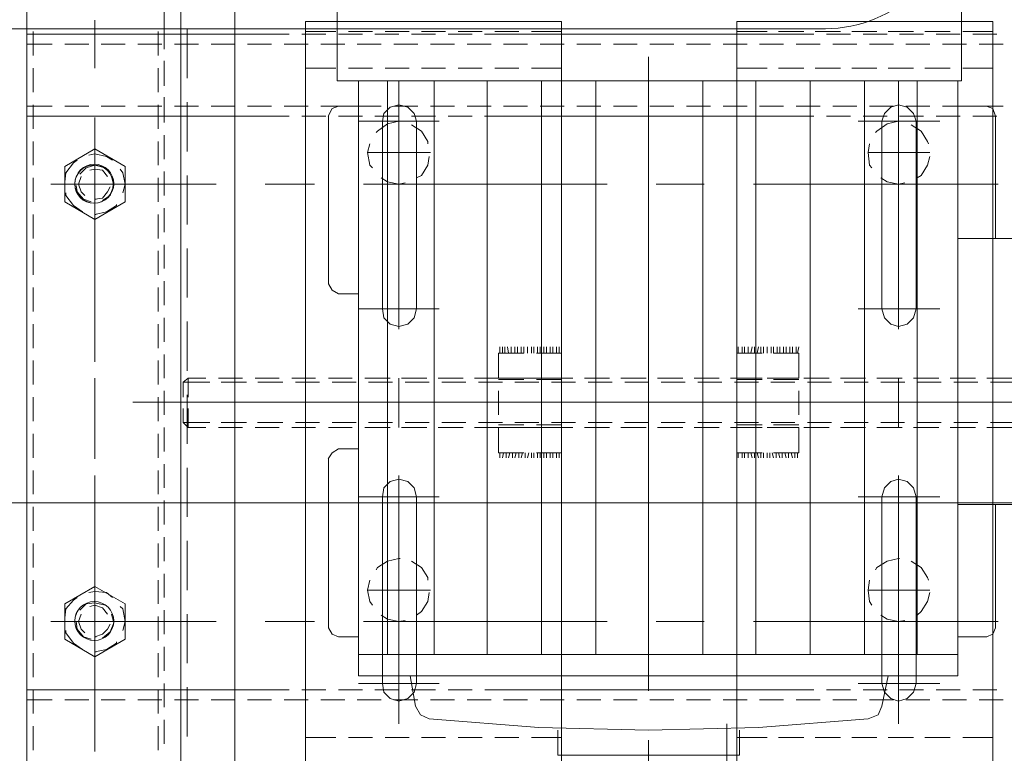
# Model space of a CAD drawing. Header units: millimetres. Extents: x -1574 to 74790, y -2818 to 13830.
# Tile 49 of 92: x 15078 to 15306, y 5562 to 5732. Entities that reach past the tile are written whole.
import ezdxf
from ezdxf.enums import TextEntityAlignment as Align

# ---------------------------------------------------------------- set-up
doc = ezdxf.new("R2010")
doc.units = ezdxf.units.MM
doc.header["$MEASUREMENT"] = 0
doc.layers.get('0').update_dxf_attribs({"lineweight": 5})
for name, color, linetype, lineweight, true_color in [('A-CEILING-01', 7, 'Continuous', 5, 0xd56ca8), ('M-MEP-ELLG-LIGHT', 5, 'Continuous', 15, 0x0000ff), ('RCP LAYOUT', 9, 'Continuous', 13, 0x808080)]:
    doc.layers.add(name, color=color, linetype=linetype, lineweight=lineweight, true_color=true_color)
doc.layers.add('A-LIGHT', color=1, linetype='Continuous', lineweight=5)
doc.layers.add('ACMV-EQP-CHW', color=30, linetype='Continuous', true_color=0xff7f00)
doc.styles.get("Standard").update_dxf_attribs({"font": 'romans.shx'})

# ---------------------------------------------------------------- blocks, each defined once
blk = doc.blocks.new('LIGHT-600X600MM')
at = {"color": 0}
blk.add_line((300, 0), (-300, 0), dxfattribs=at)
blk.add_lwpolyline([(-165, 160), (-165, 140, 0.414214), (-135, 110), (135, 110, 0.414214), (165, 140), (165, 160, 0.414214), (135, 190), (-135, 190, 0.414214)], format="xyb", close=True, dxfattribs=at)
blk.add_attdef('E', text='', height=100).set_placement((400, 250), align=Align.MIDDLE_CENTER)
blk = doc.blocks.new('A$C98a85b24')
at = {"layer": 'M-MEP-ELLG-LIGHT', "color": 8, "true_color": 0x808080}
blk.add_blockref('LIGHT-600X600MM', (10939.99, 5619.99), dxfattribs=at)
blk = doc.blocks.new('XR-CP-DS')
at = {"layer": 'A-CEILING-01', "true_color": 0x808080}
h = blk.add_hatch(dxfattribs=at)
h.set_pattern_fill('ANSI37', color=8, scale=2000)
edge = h.paths.add_edge_path()
edge.add_line((17350, 13380), (12020, 13380))
edge.add_line((12020, 13380), (12020, 13280))
edge.add_line((12020, 13280), (11820, 13280))
edge.add_line((11820, 13280), (11820, 13380))
edge.add_line((11820, 13380), (6090, 13380))
edge.add_line((6090, 13380), (6090, 13280))
edge.add_line((6090, 13280), (5890, 13280))
edge.add_line((5890, 13280), (5890, 13380))
edge.add_line((5890, 13380), (350, 13380))
edge.add_line((350, 13380), (200, 13380))
edge.add_line((200, 13380), (200, 4520))
edge.add_line((200, 4520), (650, 4520))
edge.add_line((650, 4520), (650, 4220))
edge.add_line((650, 4220), (200, 4220))
edge.add_line((200, 4220), (200, 3270))
edge.add_line((200, 3270), (3945, 3270))
edge.add_line((3945, 3270), (3945, 3920))
edge.add_line((3945, 3920), (6135, 3920))
edge.add_line((6135, 3920), (6135, 3270))
edge.add_line((6135, 3270), (9805, 3270))
edge.add_line((9805, 3270), (9805, 3070))
edge.add_line((9805, 3070), (10125.7, 3070))
edge.add_line((10125.7, 3070), (10125.7, 3423))
edge.add_line((10125.7, 3423), (11242.06, 4539.36))
edge.add_line((11242.06, 4539.36), (10770.13, 5011.3))
edge.add_line((10770.13, 5011.3), (11904.42, 6145.58))
edge.add_line((11904.42, 6145.58), (14298.83, 8540))
edge.add_line((14298.83, 8540), (14450, 8540))
edge.add_line((14450, 8540), (14450, 9620))
edge.add_line((14450, 9620), (14450, 12330))
edge.add_arc((15200, 12330), 750, 90, 180, ccw=False)
edge.add_line((15200, 13080), (17350, 13080))
edge.add_line((17350, 13080), (17350, 13380))
h.paths.add_polyline_path([(5890.13, 11294.23), (6090.12, 11294.23), (6090.12, 11094.22), (5890.13, 11094.22)], flags=16)
h.paths.add_polyline_path([(5890.13, 9330), (6090.12, 9330), (6090.12, 9129.99), (5890.13, 9129.99)], flags=16)
h.paths.add_polyline_path([(5890, 8418.41), (6090, 8418.41), (6090, 8218.41), (5890, 8218.41)], flags=16)
h.paths.add_polyline_path([(5890, 6030), (6090, 6030), (6090, 5829.99), (5890, 5829.99)], flags=16)
h.paths.add_polyline_path([(11820, 8418.41), (12020, 8418.41), (12020, 8218.41), (11820, 8218.41)], flags=16)
h.paths.add_polyline_path([(11820, 9330), (12020, 9330), (12020, 9129.99), (11820, 9129.99)], flags=16)
h.paths.add_polyline_path([(11820.13, 11294.23), (12020.12, 11294.23), (12020.12, 11094.22), (11820.13, 11094.22)], flags=16)
at = {"layer": 'A-LIGHT', "color": 8, "true_color": 0x808080}
blk.add_blockref('A$C98a85b24', (4190, 0), dxfattribs=at)
blk = doc.blocks.new('AHU-7.5TR-CARRIER')
at = {"layer": 'ACMV-EQP-CHW', "lineweight": 15}
for points in [[(-483.42, -341.68), (-483.42, -382.34)], [(-421.7, -341.68), (-421.7, -382.34)], [(-445.39, -343.72), (-445.39, -400.19)], [(-445.39, -439.09), (-445.39, -360.4)], [(-450.95, -369.76), (-450.95, -375.61)], [(-450.07, -374.73), (-450.07, -369.18)], [(-440.7, -374.73), (-440.7, -369.18)], [(-439.54, -369.76), (-439.54, -375.61)], [(-528.47, -371.81), (-528.47, -377.38)], [(-514.13, -371.81), (-514.13, -377.38)], [(-376.35, -371.81), (-376.35, -377.38)], [(-533.74, -433.54), (-356.75, -433.54), (-356.75, -374.15), (-533.74, -374.15)], [(-533.74, -374.15), (-533.74, -433.54)], [(-531.4, -374.15), (-531.4, -381.17)], [(-530.81, -373.27), (-530.81, -378.83)], [(-522.91, -374.15), (-522.91, -381.17)], [(-511.79, -373.56), (-513.55, -374.15), (-514.13, -375.62)], [(-511.79, -373.27), (-511.79, -378.83)], [(-483.42, -373.56), (-511.79, -373.56)], [(-495.99, -429.73), (-495.99, -372.98)], [(-393.02, -373.56), (-421.7, -373.56)], [(-394.48, -429.73), (-394.48, -372.98)], [(-390.99, -375.62), (-391.56, -374.15), (-393.03, -373.56)], [(-378.69, -373.27), (-378.69, -378.83)], [(-367.58, -374.15), (-367.58, -381.17)], [(-514.13, -375.62), (-514.13, -382.34)], [(-390.99, -375.61), (-390.99, -382.34)], [(-450.95, -378.24), (-450.95, -384.1)], [(-450.07, -383.22), (-450.07, -377.66)], [(-440.7, -383.22), (-440.7, -377.66)], [(-439.54, -378.24), (-439.54, -384.1)], [(-528.47, -380.29), (-528.47, -385.86)], [(-514.13, -380.29), (-514.13, -385.86)], [(-376.35, -380.29), (-376.35, -385.86)], [(-519.99, -381.46), (-568.55, -381.46)], [(-530.81, -381.76), (-530.81, -387.32)], [(-519.99, -381.46), (-519.99, -526.27)], [(-381.91, -382.34), (-519.99, -382.34)], [(-511.79, -381.76), (-511.79, -387.32)], [(-386.87, -382.34), (-386.87, -521.3)], [(-381.91, -382.34), (-381.91, -521.3)], [(-378.69, -381.76), (-378.69, -387.32)], [(-531.4, -384.1), (-531.4, -389.95)], [(-522.91, -384.1), (-522.91, -389.95)], [(-367.58, -384.1), (-367.58, -389.95)], [(-510.62, -405.45), (-510.62, -386.44)], [(-467.04, -405.45), (-467.04, -386.44)], [(-450.95, -386.73), (-450.95, -392.58)], [(-450.07, -391.7), (-450.07, -386.15)], [(-440.7, -391.7), (-440.7, -386.15)], [(-439.54, -386.73), (-439.54, -392.58)], [(-423.45, -405.45), (-423.45, -386.44)], [(-380.15, -405.45), (-380.15, -386.44)], [(-530.81, -390.24), (-530.81, -395.8)], [(-528.47, -388.78), (-528.47, -394.33)], [(-514.13, -388.78), (-514.13, -394.33)], [(-511.79, -390.24), (-511.79, -395.8)], [(-505.36, -389.07), (-505.94, -389.36), (-508.29, -390.82), (-509.75, -393.16)], [(-503.32, -388.78), (-503.32, -403.11)], [(-497.47, -391.7), (-498.04, -390.82), (-500.39, -389.36), (-502.44, -388.78)], [(-404.14, -389.07), (-404.73, -389.36), (-407.07, -390.82), (-408.53, -393.16)], [(-401.8, -388.78), (-401.8, -403.11)], [(-395.95, -391.7), (-396.82, -390.82), (-399.16, -389.36), (-401.22, -388.78)], [(-378.69, -390.24), (-378.69, -395.8)], [(-376.35, -388.78), (-376.35, -394.33)], [(-531.4, -392.58), (-531.4, -398.43)], [(-522.91, -392.58), (-522.91, -398.43)], [(-386.87, -391.7), (-519.99, -391.7)], [(-510.62, -391.99), (-512.38, -392.58), (-513.85, -394.05), (-514.43, -396.09), (-513.85, -397.84), (-512.38, -399.31), (-510.62, -399.9)], [(-510.62, -392), (-467.04, -392)], [(-467.04, -399.9), (-464.99, -399.31), (-463.52, -397.84), (-462.95, -396.09), (-463.52, -394.05), (-464.99, -392.58), (-467.04, -392)], [(-423.45, -391.99), (-425.51, -392.58), (-426.97, -394.05), (-427.54, -396.09), (-426.97, -397.84), (-425.51, -399.31), (-423.45, -399.9)], [(-380.16, -391.99), (-423.45, -391.99)], [(-380.15, -399.9), (-378.1, -399.31), (-376.64, -397.84), (-376.06, -396.09), (-376.64, -394.05), (-378.1, -392.58), (-380.15, -392)], [(-367.58, -392.58), (-367.58, -398.43)], [(-497.47, -400.19), (-496.58, -398.72), (-495.99, -396.09), (-496.29, -394.63)], [(-450.07, -400.19), (-450.07, -394.63)], [(-440.7, -400.19), (-440.7, -394.64)], [(-395.95, -400.19), (-395.07, -398.72), (-394.48, -396.09), (-394.78, -394.63)], [(-528.47, -397.26), (-528.47, -402.82)], [(-462.36, -396.09), (-519.99, -396.09)], [(-514.13, -397.26), (-514.13, -402.82)], [(-510.62, -396.09), (-510.62, -395.8)], [(-495.99, -396.09), (-510.61, -396.09), (-510.04, -398.72), (-508.29, -401.06), (-507.99, -401.36)], [(-450.95, -395.21), (-450.95, -401.06)], [(-439.54, -396.09), (-450.95, -396.09)], [(-439.54, -395.21), (-439.54, -401.06)], [(-370.79, -396.09), (-428.43, -396.09)], [(-409.12, -396.09), (-409.12, -395.8)], [(-394.48, -396.09), (-409.11, -396.09), (-408.53, -398.72), (-407.07, -401.06), (-406.48, -401.36)], [(-376.35, -397.26), (-376.35, -402.82)], [(-530.81, -398.72), (-530.81, -404.29)], [(-511.79, -398.72), (-511.79, -404.29)], [(-381.91, -398.43), (-374.89, -399.9)], [(-378.69, -398.72), (-378.69, -404.29)], [(-531.4, -401.07), (-531.4, -406.92)], [(-522.91, -401.07), (-522.91, -406.92)], [(-510.62, -399.9), (-467.04, -399.9)], [(-380.16, -399.9), (-423.45, -399.9)], [(-371.96, -403.11), (-372.84, -400.77), (-374.89, -399.9)], [(-367.58, -401.07), (-367.58, -406.92)], [(-386.87, -403.98), (-519.99, -403.98)], [(-505.36, -402.82), (-503.32, -403.11), (-500.38, -402.82), (-499.8, -402.24)], [(-450.95, -403.7), (-450.95, -409.55)], [(-450.07, -408.67), (-450.07, -403.11)], [(-440.7, -408.67), (-440.7, -403.11)], [(-439.54, -403.7), (-439.54, -409.55)], [(-404.14, -402.82), (-401.8, -403.11), (-399.16, -402.82), (-398.29, -402.24)], [(-371.96, -504.91), (-369.92, -479.47), (-369.33, -454.02), (-369.92, -428.57), (-371.96, -403.11)], [(-528.47, -405.75), (-528.47, -411.31)], [(-514.13, -405.75), (-514.13, -411.31)], [(-376.35, -405.75), (-376.35, -411.31)], [(-530.81, -407.21), (-530.81, -412.77)], [(-511.79, -407.21), (-511.79, -412.77)], [(-378.69, -407.21), (-378.69, -412.77)], [(-531.4, -409.55), (-531.4, -415.4)], [(-522.91, -409.55), (-522.91, -415.4)], [(-367.58, -409.55), (-367.58, -415.4)], [(-450.95, -412.18), (-450.95, -418.03)], [(-450.07, -417.16), (-450.07, -411.6)], [(-445.39, -411.6), (-445.39, -423.01)], [(-440.7, -417.15), (-440.7, -411.6)], [(-439.54, -412.18), (-439.54, -418.03)], [(-528.47, -414.23), (-528.47, -419.78)], [(-514.13, -414.23), (-514.13, -419.78)], [(-376.35, -414.23), (-376.35, -419.78)], [(-530.81, -415.69), (-530.81, -485.02)], [(-386.87, -416.57), (-519.99, -416.57)], [(-511.79, -415.69), (-511.79, -485.02)], [(-378.69, -415.69), (-378.69, -422.71)], [(-531.4, -418.03), (-531.4, -423.88)], [(-522.91, -418.03), (-522.91, -423.88)], [(-458.26, -419.2), (-456.8, -419.49)], [(-458.26, -419.78), (-456.8, -419.78)], [(-456.8, -419.2), (-450.95, -419.2), (-450.95, -425.06)], [(-456.8, -419.2), (-456.8, -425.06)], [(-450.65, -419.2), (-450.65, -425.06)], [(-450.07, -425.64), (-450.07, -420.08)], [(-442.46, -419.2), (-448.01, -419.2)], [(-440.7, -425.63), (-440.7, -420.08)], [(-440.13, -419.2), (-440.13, -425.06)], [(-439.54, -419.2), (-439.54, -425.06)], [(-433.69, -419.2), (-439.54, -419.2)], [(-433.69, -425.05), (-433.69, -419.2)], [(-433.69, -419.49), (-432.52, -419.49)], [(-433.69, -420.08), (-432.52, -420.08)], [(-367.58, -418.03), (-367.58, -423.88)], [(-458.26, -420.67), (-456.8, -420.67)], [(-458.26, -421.24), (-456.8, -421.24)], [(-458.26, -422.13), (-456.8, -422.13)], [(-450.95, -420.67), (-450.95, -426.52)], [(-439.54, -420.67), (-439.54, -426.52)], [(-433.69, -420.96), (-432.52, -420.67)], [(-433.69, -421.54), (-432.52, -421.54)], [(-433.69, -422.42), (-432.52, -422.13)], [(-528.47, -422.71), (-528.47, -428.28)], [(-514.13, -422.71), (-514.13, -428.28)], [(-458.26, -422.71), (-456.8, -422.71)], [(-458.26, -423.59), (-456.8, -423.59)], [(-458.26, -424.18), (-456.8, -424.18)], [(-445.39, -437.34), (-445.39, -422.71)], [(-433.69, -423.01), (-432.52, -423.01)], [(-433.69, -423.88), (-432.52, -423.59)], [(-433.69, -424.47), (-432.52, -424.47)], [(-378.69, -422.71), (-378.69, -485.02), (-378.69, -492.04)], [(-376.35, -422.71), (-376.35, -428.28)], [(-531.4, -426.51), (-531.4, -433.54)], [(-522.91, -426.51), (-522.91, -433.54)], [(-458.26, -425.06), (-456.8, -425.06)], [(-458.26, -425.63), (-456.8, -425.63)], [(-458.26, -426.52), (-456.8, -426.52)], [(-433.69, -425.34), (-432.52, -425.06)], [(-433.69, -425.93), (-432.52, -425.93)], [(-433.69, -426.52), (-432.52, -426.52)], [(-367.58, -426.51), (-367.58, -433.54)], [(-386.87, -429.15), (-519.99, -429.15)], [(-458.26, -427.39), (-456.8, -427.39)], [(-458.26, -427.97), (-456.8, -427.97)], [(-458.26, -428.57), (-456.8, -428.85)], [(-456.8, -427.68), (-456.8, -433.54)], [(-450.95, -427.68), (-450.95, -433.54)], [(-450.95, -429.15), (-450.95, -435)], [(-450.65, -427.68), (-450.65, -433.54)], [(-450.07, -434.12), (-450.07, -428.57)], [(-440.7, -434.12), (-440.7, -428.57)], [(-440.13, -427.68), (-440.13, -433.54)], [(-439.54, -427.68), (-439.54, -433.54)], [(-439.54, -429.15), (-439.54, -435)], [(-433.69, -427.39), (-432.52, -427.39)], [(-433.69, -433.54), (-433.69, -427.68)], [(-433.69, -427.97), (-432.52, -427.97)], [(-433.69, -428.85), (-432.52, -428.57)], [(-528.47, -431.2), (-528.47, -436.76)], [(-514.13, -431.2), (-514.13, -436.76)], [(-458.26, -429.44), (-456.8, -429.44)], [(-458.26, -430.03), (-456.8, -430.32)], [(-458.26, -430.9), (-456.8, -430.9)], [(-433.69, -429.44), (-432.52, -429.44)], [(-433.69, -430.32), (-432.52, -430.03)], [(-433.69, -430.9), (-432.52, -430.9)], [(-376.35, -431.2), (-376.35, -436.76)], [(-458.26, -431.78), (-456.8, -431.78)], [(-458.26, -432.36), (-456.8, -432.36)], [(-458.26, -433.24), (-456.8, -433.24)], [(-456.8, -433.54), (-450.95, -433.54)], [(-448.02, -433.54), (-442.46, -433.54)], [(-439.54, -433.54), (-433.69, -433.54)], [(-433.69, -431.78), (-432.52, -431.78)], [(-433.69, -432.36), (-432.52, -432.36)], [(-433.69, -433.24), (-432.52, -433.24)], [(-369.33, -432.95), (-363.48, -432.95), (-363.48, -475.08), (-369.33, -475.08)], [(-445.39, -434.12), (-445.39, -490.87)], [(-319.31, -435.87), (-370.79, -435.87)], [(-450.95, -437.63), (-450.95, -443.48)], [(-450.07, -442.6), (-450.07, -437.04)], [(-440.7, -442.6), (-440.7, -437.04)], [(-439.54, -437.63), (-439.54, -443.48)], [(-528.47, -439.68), (-528.47, -445.23)], [(-514.13, -439.68), (-514.13, -445.23)], [(-376.35, -439.68), (-376.35, -445.23)], [(-386.87, -441.43), (-519.99, -441.43)], [(-495.99, -452.26), (-495.99, -441.14)], [(-394.48, -452.26), (-394.48, -441.14)], [(-450.95, -446.12), (-450.95, -451.96)], [(-450.07, -451.09), (-450.07, -445.53)], [(-440.7, -451.09), (-440.7, -445.53)], [(-439.54, -446.12), (-439.54, -451.96)], [(-528.47, -448.16), (-528.47, -453.72)], [(-514.13, -448.16), (-514.13, -453.72)], [(-376.35, -448.16), (-376.35, -453.72)], [(-469.09, -454.02), (-525.54, -454.02)], [(-386.87, -454.02), (-519.99, -454.02)], [(-446.26, -454.02), (-457.68, -454.02)], [(-450.07, -459.57), (-450.07, -454.02)], [(-440.7, -459.58), (-440.7, -454.02)], [(-378.4, -454.02), (-435.15, -454.02)], [(-355.87, -454.02), (-366.99, -454.02)], [(-528.47, -456.65), (-528.47, -462.2)], [(-514.13, -456.65), (-514.13, -462.2)], [(-450.95, -454.6), (-450.95, -460.45)], [(-439.54, -454.6), (-439.54, -460.45)], [(-376.35, -456.65), (-376.35, -462.2)], [(-450.95, -463.08), (-450.95, -468.93)], [(-450.07, -468.06), (-450.07, -462.5)], [(-440.7, -468.06), (-440.7, -462.5)], [(-439.54, -463.08), (-439.54, -468.93)], [(-528.47, -465.13), (-528.47, -470.68)], [(-514.13, -465.13), (-514.13, -470.68)], [(-495.99, -520.13), (-495.99, -463.66)], [(-394.48, -520.13), (-394.48, -463.66)], [(-376.35, -465.13), (-376.35, -470.68)], [(-386.87, -466.3), (-519.99, -466.3)], [(-445.39, -468.64), (-445.39, -547.33)], [(-450.95, -471.57), (-450.95, -477.42)], [(-450.07, -476.54), (-450.07, -470.98)], [(-445.39, -470.69), (-445.39, -485.02)], [(-440.7, -476.54), (-440.7, -470.98)], [(-439.54, -471.57), (-439.54, -477.42)], [(-533.74, -474.2), (-356.75, -474.2), (-356.75, -533.58), (-533.74, -533.58)], [(-533.74, -533.58), (-533.74, -474.2)], [(-531.4, -481.22), (-531.4, -474.2)], [(-528.47, -473.61), (-528.47, -479.17)], [(-522.91, -481.22), (-522.91, -474.2)], [(-514.13, -473.61), (-514.13, -479.17)], [(-458.26, -474.78), (-456.8, -474.78)], [(-456.8, -480.05), (-456.8, -474.19)], [(-456.8, -474.2), (-450.95, -474.2)], [(-450.95, -480.05), (-450.95, -474.19)], [(-450.65, -480.05), (-450.65, -474.19)], [(-448.02, -474.2), (-442.46, -474.2)], [(-440.13, -480.05), (-440.13, -474.19)], [(-439.54, -480.05), (-439.54, -474.19)], [(-439.54, -474.2), (-433.69, -474.2)], [(-433.69, -474.2), (-433.69, -480.06)], [(-433.69, -474.78), (-432.52, -474.78)], [(-376.35, -473.61), (-376.35, -479.17)], [(-367.58, -481.22), (-367.58, -474.2)], [(-458.26, -475.37), (-456.8, -475.37)], [(-458.26, -476.24), (-456.8, -476.24)], [(-458.26, -476.83), (-456.8, -476.83)], [(-433.69, -475.37), (-432.52, -475.37)], [(-433.69, -476.24), (-432.52, -476.24)], [(-433.69, -476.83), (-432.52, -476.83)], [(-386.87, -478.88), (-519.99, -478.88)], [(-458.26, -477.71), (-456.8, -477.71)], [(-458.26, -478.3), (-456.8, -478.3)], [(-458.26, -479.17), (-456.8, -479.17)], [(-450.07, -485.02), (-450.07, -479.47)], [(-440.7, -485.02), (-440.7, -479.47)], [(-433.69, -477.71), (-432.52, -477.71)], [(-433.69, -478.3), (-432.52, -478.3)], [(-433.69, -479.17), (-432.52, -479.17)], [(-458.26, -479.76), (-456.8, -479.76)], [(-458.26, -480.64), (-456.8, -480.64)], [(-458.26, -481.22), (-456.8, -481.22)], [(-450.95, -480.06), (-450.95, -485.9)], [(-439.54, -480.06), (-439.54, -485.9)], [(-433.69, -479.76), (-432.52, -479.76)], [(-433.69, -480.64), (-432.52, -480.64)], [(-433.69, -481.22), (-432.52, -481.22)], [(-433.69, -481.81), (-432.52, -482.1)], [(-531.4, -489.71), (-531.4, -484.14)], [(-528.47, -482.09), (-528.47, -487.65)], [(-522.91, -489.71), (-522.91, -484.14)], [(-514.13, -482.09), (-514.13, -487.65)], [(-458.26, -482.1), (-456.8, -482.1)], [(-458.26, -482.97), (-456.8, -482.97)], [(-458.26, -483.56), (-456.8, -483.56)], [(-456.8, -488.83), (-450.95, -488.83), (-450.95, -482.98)], [(-456.8, -488.83), (-456.8, -482.98)], [(-450.65, -488.83), (-450.65, -482.98)], [(-440.13, -488.83), (-440.13, -482.98)], [(-439.54, -488.83), (-439.54, -482.98)], [(-433.69, -482.68), (-432.52, -482.68)], [(-433.69, -482.97), (-433.69, -488.82)], [(-433.69, -483.26), (-432.52, -483.56)], [(-433.69, -484.14), (-432.52, -484.14)], [(-376.35, -482.09), (-376.35, -487.65)], [(-367.58, -489.71), (-367.58, -484.14)], [(-530.81, -485.02), (-530.81, -492.05)], [(-511.79, -485.02), (-511.79, -492.05)], [(-458.26, -484.44), (-456.8, -484.44)], [(-458.26, -485.02), (-456.8, -485.02)], [(-458.26, -485.9), (-456.8, -485.9)], [(-433.69, -484.73), (-432.52, -485.02)], [(-433.69, -485.61), (-432.52, -485.61)], [(-433.69, -486.19), (-432.52, -486.49)], [(-458.26, -486.78), (-456.8, -486.49)], [(-458.26, -487.37), (-456.8, -487.37)], [(-458.26, -487.94), (-456.8, -487.94)], [(-458.26, -488.54), (-456.8, -488.54)], [(-450.95, -488.54), (-450.95, -494.38)], [(-450.07, -493.5), (-450.07, -487.94)], [(-440.7, -493.5), (-440.7, -487.94)], [(-439.54, -488.54), (-439.54, -494.38)], [(-433.69, -487.07), (-432.52, -487.07)], [(-433.69, -487.65), (-432.52, -487.94)], [(-433.69, -488.54), (-432.52, -488.54)], [(-528.47, -490.58), (-528.47, -496.14)], [(-514.13, -490.58), (-514.13, -496.14)], [(-442.46, -488.82), (-448.01, -488.82)], [(-433.69, -488.82), (-439.54, -488.82)], [(-376.35, -490.58), (-376.35, -496.14)], [(-531.4, -498.18), (-531.4, -492.63)], [(-522.91, -498.19), (-522.91, -492.63)], [(-386.87, -491.46), (-519.99, -491.46)], [(-367.58, -498.18), (-367.58, -492.63)], [(-530.81, -494.97), (-530.81, -500.52)], [(-511.79, -494.97), (-511.79, -500.52)], [(-378.69, -494.97), (-378.69, -500.52)], [(-450.95, -497.02), (-450.95, -502.87)], [(-450.07, -501.99), (-450.07, -496.43)], [(-440.7, -501.99), (-440.7, -496.43)], [(-439.54, -497.02), (-439.54, -502.87)], [(-528.47, -499.07), (-528.47, -504.62)], [(-514.13, -499.07), (-514.13, -504.62)], [(-376.35, -499.07), (-376.35, -504.62)], [(-531.4, -506.67), (-531.4, -501.11)], [(-522.91, -506.67), (-522.91, -501.11)], [(-445.39, -502.28), (-445.39, -513.4)], [(-367.58, -506.67), (-367.58, -501.11)], [(-530.81, -503.46), (-530.81, -509.01)], [(-386.87, -503.74), (-519.99, -503.74)], [(-511.79, -503.46), (-511.79, -509.01)], [(-510.62, -502.57), (-510.62, -521.3)], [(-503.32, -504.62), (-503.32, -519.25)], [(-467.04, -502.57), (-467.04, -521.3)], [(-423.45, -502.57), (-423.45, -521.3)], [(-401.8, -504.62), (-401.8, -519.25)], [(-380.15, -502.57), (-380.15, -521.3)], [(-378.69, -503.45), (-378.69, -509.01)], [(-505.36, -505.21), (-505.94, -505.21), (-508.29, -506.67), (-509.75, -509.01)], [(-497.47, -507.84), (-498.04, -506.67), (-500.39, -505.21), (-502.44, -504.91)], [(-450.95, -505.5), (-450.95, -511.35)], [(-450.07, -510.47), (-450.07, -504.91)], [(-440.7, -510.47), (-440.7, -504.91)], [(-439.54, -505.5), (-439.54, -511.35)], [(-404.14, -505.21), (-404.73, -505.21), (-407.07, -506.67), (-408.53, -509.01)], [(-395.95, -507.84), (-396.82, -506.67), (-399.16, -505.21), (-401.22, -504.91)], [(-381.91, -509.3), (-374.89, -508.13), (-372.84, -506.97), (-371.96, -504.91)], [(-528.47, -507.55), (-528.47, -513.1)], [(-510.62, -515.74), (-512.38, -515.45), (-513.85, -513.98), (-514.43, -511.93), (-513.85, -509.89), (-512.38, -508.43), (-510.62, -507.84)], [(-514.13, -507.55), (-514.13, -513.1)], [(-510.62, -507.84), (-467.04, -507.84)], [(-467.04, -507.84), (-464.99, -508.43), (-463.52, -509.89), (-462.95, -511.93), (-463.52, -513.98), (-464.99, -515.45), (-467.04, -515.74)], [(-423.45, -515.74), (-425.51, -515.45), (-426.97, -513.98), (-427.54, -511.93), (-426.97, -509.89), (-425.51, -508.43), (-423.45, -507.84)], [(-380.16, -507.84), (-423.45, -507.84)], [(-380.15, -507.84), (-378.1, -508.43), (-376.64, -509.89), (-376.06, -511.93), (-376.64, -513.98), (-378.1, -515.45), (-380.15, -515.74)], [(-376.35, -507.55), (-376.35, -513.1)], [(-531.4, -515.15), (-531.4, -509.6)], [(-522.91, -515.15), (-522.91, -509.6)], [(-497.47, -516.03), (-496.58, -514.57), (-495.99, -511.93), (-496.29, -510.47)], [(-395.95, -516.03), (-395.07, -514.57), (-394.48, -511.93), (-394.78, -510.47)], [(-367.58, -515.15), (-367.58, -509.6)], [(-530.81, -511.93), (-530.81, -517.49)], [(-462.36, -511.93), (-519.99, -511.93)], [(-511.79, -511.93), (-511.79, -517.49)], [(-510.62, -511.64), (-510.62, -511.93), (-510.04, -514.57), (-508.29, -516.91), (-507.99, -517.2)], [(-495.99, -511.93), (-510.61, -511.93)], [(-439.54, -511.93), (-450.95, -511.93)], [(-450.07, -518.96), (-450.07, -513.4)], [(-440.7, -518.96), (-440.7, -513.4)], [(-370.79, -511.93), (-428.43, -511.93)], [(-409.12, -511.93), (-409.12, -511.64)], [(-394.48, -511.93), (-409.11, -511.93), (-408.53, -514.57), (-407.07, -516.91), (-406.48, -517.2)], [(-378.69, -511.93), (-378.69, -517.49)], [(-528.47, -516.03), (-528.47, -521.59)], [(-386.87, -514.57), (-519.99, -514.57)], [(-514.13, -516.03), (-514.13, -521.59)], [(-510.62, -515.74), (-467.04, -515.74)], [(-450.95, -513.98), (-450.95, -519.83)], [(-439.54, -513.98), (-439.54, -519.83)], [(-380.16, -515.74), (-423.45, -515.74)], [(-376.35, -516.03), (-376.35, -521.59)], [(-531.4, -523.63), (-531.4, -518.08)], [(-522.91, -523.63), (-522.91, -518.08)], [(-505.36, -518.66), (-503.32, -519.25), (-500.38, -518.66), (-499.8, -518.08)], [(-404.14, -518.66), (-401.8, -519.25), (-399.16, -518.66), (-398.29, -518.08)], [(-367.58, -523.63), (-367.58, -518.08)], [(-530.81, -520.42), (-530.81, -525.98)], [(-511.79, -520.42), (-511.79, -525.98)], [(-378.69, -520.42), (-378.69, -525.98)], [(-381.91, -521.3), (-519.99, -521.3)], [(-514.13, -521.3), (-514.13, -525.98), (-513.55, -527.44), (-511.79, -528.32)], [(-470.55, -525.98), (-470.55, -521.3)], [(-450.95, -522.76), (-450.95, -528.31)], [(-450.07, -527.44), (-450.07, -521.88)], [(-440.7, -527.44), (-440.7, -521.89)], [(-439.54, -522.76), (-439.54, -528.31)], [(-434.56, -521.3), (-434.56, -525.98), (-433.69, -527.44), (-432.23, -528.32)], [(-390.99, -525.98), (-390.99, -521.3)], [(-528.47, -524.51), (-528.47, -530.07)], [(-514.13, -524.51), (-514.13, -530.07)], [(-445.39, -524.81), (-445.39, -573.66)], [(-376.35, -524.51), (-376.35, -530.07)], [(-519.99, -526.27), (-568.55, -526.27)], [(-531.4, -533.58), (-531.4, -526.56)], [(-522.91, -533.58), (-522.91, -526.56)], [(-511.79, -528.31), (-472.89, -528.31), (-471.43, -527.44), (-470.55, -525.98)], [(-393.02, -528.31), (-391.56, -527.44), (-390.99, -525.98)], [(-367.58, -533.58), (-367.58, -526.56)], [(-530.81, -528.9), (-530.81, -534.46)], [(-511.79, -528.9), (-511.79, -534.46)], [(-393.02, -528.31), (-432.23, -528.31)], [(-378.69, -528.9), (-378.69, -534.46)], [(-495.99, -542.95), (-495.99, -531.53)], [(-450.95, -531.25), (-450.95, -536.8)], [(-450.07, -535.92), (-450.07, -530.36)], [(-440.7, -535.92), (-440.7, -530.36)], [(-439.54, -531.25), (-439.54, -536.8)], [(-394.48, -542.95), (-394.48, -531.53)], [(-528.47, -533), (-528.47, -538.56)], [(-514.13, -533), (-514.13, -538.56)], [(-376.35, -533), (-376.35, -538.56)], [(-530.81, -537.39), (-530.81, -598.24)], [(-511.79, -537.39), (-511.79, -598.24)], [(-450.07, -544.7), (-450.07, -538.85)], [(-440.7, -544.71), (-440.7, -538.85)], [(-378.69, -537.39), (-378.69, -544.41)], [(-450.95, -539.72), (-450.95, -545.28)], [(-439.54, -539.72), (-439.54, -545.28)], [(-528.47, -541.48), (-528.47, -547.03)], [(-514.13, -541.48), (-514.13, -547.03)], [(-376.35, -541.48), (-376.35, -547.03)], [(-378.69, -544.41), (-378.69, -598.23)], [(-450.07, -553.18), (-450.07, -547.33)], [(-440.7, -553.18), (-440.7, -547.33)], [(702.87, -615.2), (-744.36, -615.2), (-744.36, -549.97), (702.87, -549.97)], [(-528.47, -549.97), (-528.47, -555.52)], [(-514.13, -549.97), (-514.13, -555.52)], [(-450.95, -548.21), (-450.95, -553.76)], [(-439.54, -548.21), (-439.54, -553.76)], [(-376.35, -549.97), (-376.35, -555.52)], [(-495.99, -588.58), (-495.99, -554.35)], [(-394.48, -588.58), (-394.48, -554.35)], [(-450.95, -556.69), (-450.95, -560.79)], [(-450.07, -561.96), (-450.07, -555.82)], [(-440.7, -561.96), (-440.7, -555.82)], [(-439.54, -556.69), (-439.54, -560.79)], [(-528.47, -558.45), (-528.47, -564.01)], [(-514.13, -558.45), (-514.13, -564.01)], [(-376.35, -558.45), (-376.35, -564.01)], [(-520.58, -561.08), (-531.98, -561.08)], [(-503.6, -561.08), (-515.02, -561.08)], [(-486.63, -561.08), (-498.04, -561.08)], [(-469.67, -561.08), (-481.08, -561.08)], [(-452.7, -561.08), (-464.11, -561.08)], [(-446.56, -560.79), (-450.95, -560.79), (-450.07, -561.96), (-446.56, -561.96)], [(-435.73, -561.08), (-447.14, -561.08)], [(-443.92, -560.79), (-439.54, -560.79)], [(-439.54, -560.79), (-440.71, -561.96)], [(-418.77, -561.08), (-430.18, -561.08)], [(-401.8, -561.08), (-413.21, -561.08)], [(-384.84, -561.08), (-396.25, -561.08)], [(-367.86, -561.08), (-379.28, -561.08)], [(675.66, -562.54), (-717.44, -562.54)], [(-443.92, -561.96), (-440.7, -561.96)], [(-597.51, -566.35), (-597.51, -598.23), (-530.81, -598.23)], [(-530.81, -566.35), (-597.51, -566.35)], [(-527.3, -566.35), (-530.81, -566.35)], [(-518.81, -566.35), (-524.66, -566.35)], [(-510.33, -566.35), (-516.18, -566.35)], [(-501.84, -566.35), (-507.4, -566.35)], [(-493.36, -566.35), (-498.93, -566.35)], [(-484.88, -566.35), (-490.44, -566.35)], [(-476.4, -566.35), (-481.96, -566.35)], [(-467.91, -566.35), (-473.47, -566.35)], [(-459.44, -566.35), (-464.99, -566.35)], [(-450.95, -566.35), (-456.5, -566.35)], [(-442.46, -566.35), (-448.02, -566.35)], [(-433.99, -566.35), (-439.54, -566.35)], [(-425.5, -566.35), (-431.06, -566.35)], [(-417.02, -566.35), (-422.58, -566.35)], [(-408.53, -566.35), (-414.09, -566.35)], [(-400.05, -566.35), (-405.61, -566.35)], [(-391.56, -566.35), (-397.12, -566.35)], [(-383.08, -566.35), (-388.64, -566.35)], [(-374.6, -566.35), (-380.16, -566.35)], [(-366.11, -566.35), (-371.68, -566.35)], [(-525.84, -567.81), (-531.4, -567.81)], [(-528.47, -566.94), (-528.47, -572.5)], [(-517.35, -567.81), (-522.91, -567.81)], [(-508.88, -567.81), (-514.43, -567.81)], [(-514.13, -566.94), (-514.13, -572.5)], [(-500.38, -567.81), (-505.94, -567.81)], [(-491.9, -567.81), (-497.47, -567.81)], [(-483.42, -567.81), (-488.98, -567.81)], [(-474.94, -567.81), (-480.5, -567.81)], [(-466.46, -567.81), (-472.01, -567.81)], [(-457.97, -567.81), (-463.52, -567.81)], [(-449.48, -567.81), (-455.05, -567.81)], [(-441, -567.81), (-446.57, -567.81)], [(-432.52, -567.81), (-438.08, -567.81)], [(-424.03, -567.81), (-429.59, -567.81)], [(-415.55, -567.81), (-421.11, -567.81)], [(-407.07, -567.81), (-412.63, -567.81)], [(-398.58, -567.81), (-404.14, -567.81)], [(-390.1, -567.81), (-395.66, -567.81)], [(-381.62, -567.81), (-387.18, -567.81)], [(-373.13, -567.81), (-378.69, -567.81)], [(-376.35, -566.94), (-376.35, -572.5)], [(-364.65, -567.81), (-370.2, -567.81)], [(-495.99, -572.49), (-495.99, -592.67)], [(-394.48, -572.49), (-394.48, -592.67)], [(-528.47, -575.42), (-528.47, -580.97)], [(-514.13, -575.42), (-514.13, -580.97)], [(-500.09, -575.41), (-504.18, -582.44), (-500.09, -589.46)], [(-500.09, -575.41), (-491.9, -575.41)], [(-493.96, -576), (-495.99, -575.42), (-498.63, -576), (-499.5, -576.59)], [(-491.9, -589.46), (-487.8, -582.44), (-491.9, -575.42)], [(-398.58, -575.41), (-402.67, -582.44), (-398.58, -589.46)], [(-398.58, -575.41), (-390.39, -575.41)], [(-392.44, -576), (-394.49, -575.42), (-397.42, -576), (-398, -576.59)], [(-390.39, -589.46), (-386.3, -582.44), (-390.39, -575.42)], [(-376.35, -575.42), (-376.35, -580.97)], [(-488.98, -582.15), (-488.98, -582.44), (-489.56, -579.8), (-491.03, -577.47), (-491.32, -577.47)], [(-387.47, -582.15), (-387.47, -582.44), (-388.05, -579.8), (-389.52, -577.47), (-389.81, -577.47)], [(-501.55, -578.34), (-502.44, -579.8), (-503.02, -582.44), (-502.73, -583.9)], [(-497.75, -579.51), (-499.22, -580.68), (-499.5, -582.44), (-499.22, -583.6)], [(-492.2, -580.68), (-493.36, -578.93), (-495.7, -578.05), (-497.75, -578.63)], [(-492.49, -582.15), (-492.49, -582.44), (-492.77, -580.68), (-494.24, -579.51), (-495.42, -578.93)], [(-400.05, -578.34), (-401.22, -579.8), (-401.51, -582.44), (-401.22, -583.9)], [(-396.25, -579.51), (-397.71, -580.68), (-398.29, -582.44), (-398, -583.6)], [(-390.68, -580.68), (-392.15, -578.93), (-394.2, -578.05), (-396.24, -578.63)], [(-390.99, -582.15), (-390.99, -582.44), (-391.56, -580.68), (-392.73, -579.51), (-393.9, -578.93)], [(-499.8, -580.1), (-500.39, -582.44), (-499.8, -584.49), (-498.34, -585.94)], [(-398.29, -580.1), (-398.87, -582.44), (-398.58, -584.49), (-397.12, -585.94)], [(-522.91, -582.44), (-534.03, -582.44)], [(-528.47, -583.9), (-528.47, -589.46)], [(-514.13, -583.9), (-514.13, -589.46)], [(-454.75, -582.44), (-511.5, -582.44)], [(-462.36, -582.44), (-501.84, -582.44)], [(-495.7, -586.82), (-494.24, -586.53), (-492.49, -585.07), (-491.9, -583.31)], [(-439.54, -582.44), (-450.95, -582.44)], [(-432.23, -582.44), (-443.64, -582.44)], [(-388.64, -582.44), (-428.43, -582.44)], [(-364.36, -582.44), (-420.82, -582.44)], [(-394.48, -586.82), (-392.74, -586.53), (-390.99, -585.07), (-390.39, -583.31)], [(-376.35, -583.9), (-376.35, -589.46)], [(-501.55, -586.53), (-500.97, -587.41), (-498.63, -589.16), (-496.58, -589.46)], [(-497.75, -585.65), (-495.99, -586.24), (-494.24, -585.65), (-493.36, -584.78)], [(-493.96, -589.16), (-493.36, -589.16), (-491.03, -587.41), (-489.56, -585.36)], [(-400.05, -586.53), (-399.46, -587.41), (-397.42, -589.16), (-395.36, -589.46)], [(-396.25, -585.65), (-394.49, -586.24), (-392.73, -585.65), (-391.85, -584.78)], [(-392.44, -589.16), (-391.85, -589.16), (-389.51, -587.41), (-388.05, -585.36)], [(-500.09, -589.46), (-491.9, -589.46)], [(-398.58, -589.46), (-390.39, -589.46)], [(-528.47, -592.38), (-528.47, -598.24)], [(-514.13, -592.38), (-514.13, -598.24)], [(-376.35, -592.38), (-376.35, -598.24)], [(-531.4, -596.77), (-525.84, -596.77)], [(-530.81, -598.23), (-527.3, -598.23)], [(-359.68, -598.23), (-530.81, -598.23)], [(-524.66, -598.23), (-518.81, -598.23)], [(-522.91, -596.77), (-517.35, -596.77)], [(-516.18, -598.23), (-510.33, -598.23)], [(-514.43, -596.77), (-508.87, -596.77)], [(-507.4, -598.23), (-501.84, -598.23)], [(-505.94, -596.77), (-500.39, -596.77)], [(-498.93, -598.23), (-493.36, -598.23)], [(-497.46, -596.77), (-491.9, -596.77)], [(-490.44, -598.23), (-484.88, -598.23)], [(-488.98, -596.77), (-483.42, -596.77)], [(-481.96, -598.23), (-476.4, -598.23)], [(-480.5, -596.77), (-474.94, -596.77)], [(-473.47, -598.23), (-467.91, -598.23)], [(-472.01, -596.77), (-466.46, -596.77)], [(-464.99, -598.23), (-459.44, -598.23)], [(-463.52, -596.77), (-457.97, -596.77)], [(-456.5, -598.23), (-450.95, -598.23)], [(-455.05, -596.77), (-449.48, -596.77)], [(-448.02, -598.23), (-442.46, -598.23)], [(-446.56, -596.77), (-441, -596.77)], [(-439.54, -598.23), (-433.99, -598.23)], [(-438.08, -596.77), (-432.52, -596.77)], [(-431.06, -598.23), (-425.5, -598.23)], [(-429.59, -596.77), (-424.04, -596.77)], [(-422.58, -598.23), (-417.02, -598.23)], [(-421.11, -596.77), (-415.56, -596.77)], [(-414.09, -598.23), (-408.53, -598.23)], [(-412.63, -596.77), (-407.07, -596.77)], [(-405.61, -598.23), (-400.05, -598.23)], [(-404.14, -596.77), (-398.58, -596.77)], [(-397.12, -598.23), (-391.56, -598.23)], [(-395.66, -596.77), (-390.1, -596.77)], [(-388.64, -598.23), (-383.08, -598.23)], [(-387.18, -596.77), (-381.62, -596.77)], [(-380.16, -598.23), (-374.6, -598.23)], [(-378.69, -596.77), (-373.13, -596.77)], [(-371.68, -598.23), (-366.11, -598.23)], [(-370.2, -596.77), (-364.65, -596.77)]]:
    blk.add_lwpolyline(points, dxfattribs=at)
for centre, radius in [((-496.13, -582.58), 4.52), ((-496, -582.68), 4.44), ((-394.63, -582.6), 4.52), ((-394.62, -582.58), 4.52)]:
    blk.add_circle(centre, radius, dxfattribs=at)
blk = doc.blocks.new('A$C7e6e56f9')
at = {"rotation": 269.9999999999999}
blk.add_blockref('AHU-7.5TR-CARRIER', (478, 5197.91), dxfattribs=at)

msp = doc.modelspace()

# ---------------------------------------------------------------- block references
msp.add_blockref('A$C7e6e56f9', (15200, 0))
at = {"layer": 'RCP LAYOUT', "color": 1}
msp.add_blockref('XR-CP-DS', (0, 0), dxfattribs=at)

doc.saveas('drawing.dxf')
